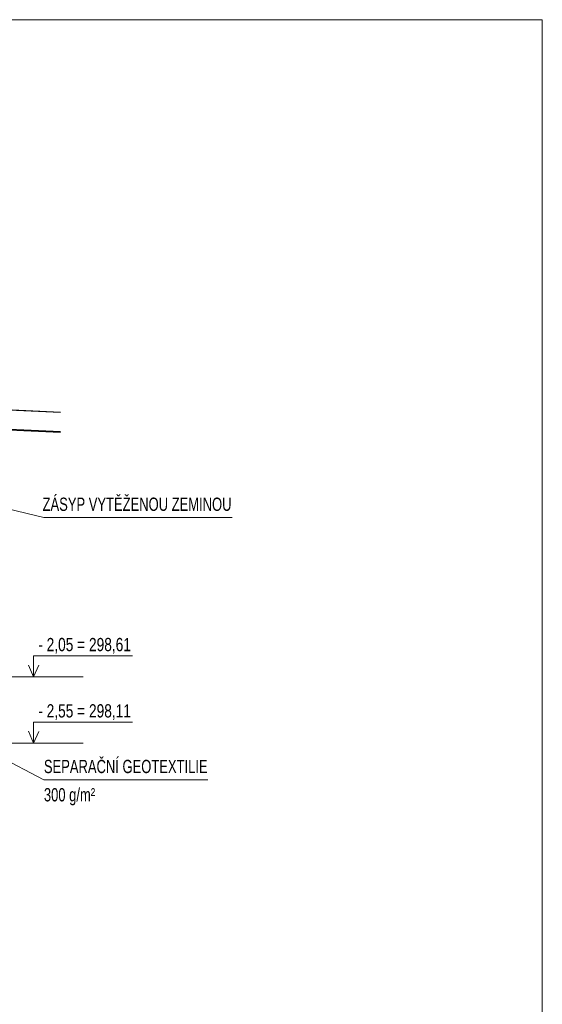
# Model space of a CAD drawing. Header units: metres. Extents: x 351055.4 to 351076.4, y -78447.2 to -78432.3.
# Tile 68 of 68: x 351072.4 to 351076.4, y -78439.8 to -78432.3. Entities that reach past the tile are written whole.
import ezdxf
from ezdxf.enums import TextEntityAlignment as Align

# ---------------------------------------------------------------- set-up
doc = ezdxf.new("R2010")
doc.units = ezdxf.units.M
doc.header["$MEASUREMENT"] = 0
for name, color, linetype, lineweight in [('KOTY', 7, 'Continuous', 13), ('NÁVRH', 7, 'Continuous', 30), ('RAMECEK', 7, 'Continuous', 0), ('VZOROVY_NAVRH', 7, 'Continuous', 13)]:
    doc.layers.add(name, color=color, linetype=linetype, lineweight=lineweight)
doc.styles.add('Style-Arial', font='arial.ttf')

msp = doc.modelspace()

# ---------------------------------------------------------------- linework, layer by layer
at = {"layer": 'KOTY', "ltscale": 0.05}
for p, q in [((351072.6292, -78436.1035), (351071.821, -78435.9062)), ((351072.6292, -78438.0812), (351072.1404, -78437.8245))]:
    msp.add_line(p, q, dxfattribs=at)
at = {"layer": 'NÁVRH', "lineweight": 13}
for p, q in [((351074.0479, -78436.1035), (351072.6292, -78436.1035)), ((351072.6292, -78438.0812), (351073.8649, -78438.0812))]:
    msp.add_line(p, q, dxfattribs=at)
at = {"layer": 'RAMECEK'}
msp.add_line((351071.5904, -78435.2551), (351072.7554, -78435.3077), dxfattribs=at)
at = {"layer": 'RAMECEK', "lineweight": 13}
msp.add_line((351071.5554, -78435.4035), (351072.7554, -78435.4577), dxfattribs=at)
at = {"layer": 'RAMECEK', "ltscale": 0.25, "flags": 128}
msp.add_lwpolyline([(351055.3844, -78432.3483), (351076.3844, -78432.3483), (351076.3844, -78447.1983), (351055.3844, -78447.1983)], close=True, dxfattribs=at)
at = {"layer": 'RAMECEK', "lineweight": 30, "flags": 128}
msp.add_lwpolyline([(351068.6782, -78435.2684), (351070.3054, -78435.342), (351070.4554, -78435.2887), (351070.9204, -78435.2551), (351071.5904, -78435.2551), (351072.7554, -78435.3077)], dxfattribs=at)
at = {"layer": 'RAMECEK', "lineweight": 40, "flags": 128}
msp.add_lwpolyline([(351072.7554, -78435.4577), (351072.0904, -78435.4277), (351072.0904, -78437.8041), (351070.4204, -78437.8041), (351070.4204, -78436.4339), (351068.6782, -78436.3551)], dxfattribs=at)
at = {"layer": 'VZOROVY_NAVRH', "lineweight": 13}
for p, q in [((351072.1901, -78437.3041), (351072.9255, -78437.3041)), ((351072.1901, -78437.8041), (351072.9255, -78437.8041))]:
    msp.add_line(p, q, dxfattribs=at)
at = {"layer": 'VZOROVY_NAVRH', "lineweight": 13, "ltscale": 0.5, "flags": 128}
for points in [[(351072.5521, -78437.3041), (351072.5521, -78437.1455), (351073.2963, -78437.1455)], [(351072.5521, -78437.3041), (351072.5143, -78437.2148), (351072.5521, -78437.3041), (351072.5911, -78437.2157)], [(351072.5521, -78437.8041), (351072.5521, -78437.6455), (351073.2963, -78437.6455)], [(351072.5521, -78437.8041), (351072.5143, -78437.7148), (351072.5521, -78437.8041), (351072.5911, -78437.7157)]]:
    msp.add_lwpolyline(points, dxfattribs=at)

# ---------------------------------------------------------------- texts
at = {"layer": 'NÁVRH', "lineweight": 40, "style": 'Style-Arial', "width": 0.7}
for s, p in [('ZÁSYP VYTĚŽENOU ZEMINOU', (351072.6194, -78436.0022)), ('SEPARAČNÍ GEOTEXTILIE', (351072.6292, -78437.9799)), ('300 g/m²', (351072.6292, -78438.1931))]:
    msp.add_text(s, height=0.1, rotation=0.00001, dxfattribs=at).set_placement(p, align=Align.MIDDLE_LEFT)
at = {"layer": 'VZOROVY_NAVRH', "lineweight": 13, "style": 'Style-Arial', "width": 0.74}
for s, p in [('- 2,05 = 298,61', (351072.5868, -78437.0104)), ('- 2,55 = 298,11', (351072.5868, -78437.5104))]:
    msp.add_text(s, height=0.1, rotation=0, dxfattribs=at).set_placement(p, align=Align.TOP_LEFT)

doc.saveas('drawing.dxf')
